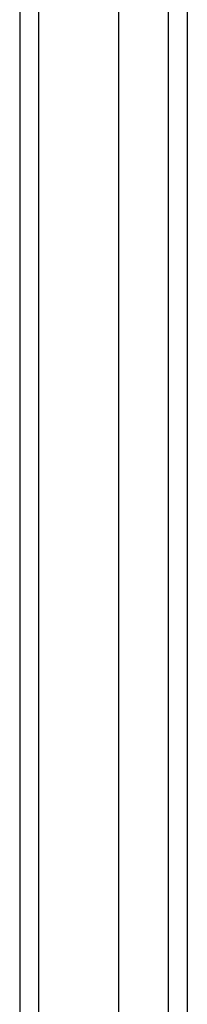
# Model space of a CAD drawing. Header units: inches. Extents: x 16 to 193, y 16 to 114.
# Tile 10 of 87: x 85.913 to 86.779, y 50.854 to 55.955. Entities that reach past the tile are written whole.
import ezdxf

# ---------------------------------------------------------------- set-up
doc = ezdxf.new("R2010")
doc.units = ezdxf.units.IN
doc.header["$MEASUREMENT"] = 0
doc.layers.add('Visible Edges(ANSI)', color=7, linetype='Continuous', lineweight=25)
doc.layers.add('Visible Tangent Edges(ANSI)', color=7, linetype='Continuous', lineweight=25)

msp = doc.modelspace()

# ---------------------------------------------------------------- linework, layer by layer
at = {"layer": 'Visible Edges(ANSI)'}
for p, q in [((85.9131, 87.654), (85.9131, 45.852)), ((86.4249, 46.4617), (86.4249, 87.0443)), ((86.7793, 86.8559), (86.7793, 46.6501))]:
    msp.add_line(p, q, dxfattribs=at)
at = {"layer": 'Visible Tangent Edges(ANSI)'}
for p, q in [((86.0121, 45.852), (86.0121, 87.654)), ((86.6803, 86.9859), (86.6803, 46.5201))]:
    msp.add_line(p, q, dxfattribs=at)

doc.saveas('drawing.dxf')
